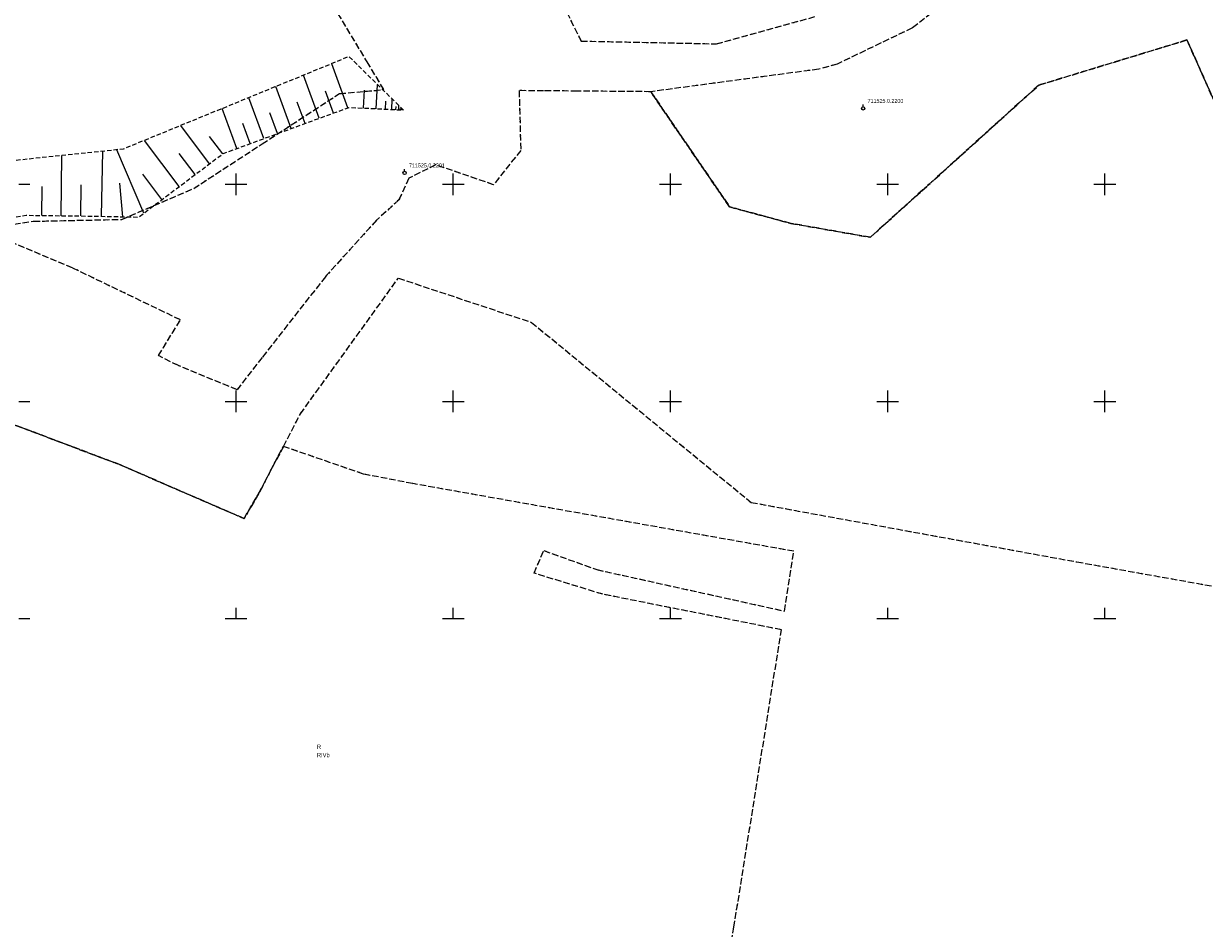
# Model space of a CAD drawing. Header units: metres. Extents: x 7527663 to 7537587, y 5492976 to 5503267.
# Tile 250 of 256: x 7532401 to 7532673, y 5499179 to 5499387. Entities that reach past the tile are written whole.
import ezdxf
from ezdxf.enums import TextEntityAlignment as Align

# ---------------------------------------------------------------- set-up
doc = ezdxf.new("R2010")
doc.units = ezdxf.units.M
for name, pattern in [('1.0_0.5', [1.5, 1, -0.5]), ('egkk-500', [2, 1.5, -0.5]), ('egug-500', [1, 0.5, -0.5])]:
    doc.linetypes.add(name, pattern=pattern)
doc.layers.get('0').update_dxf_attribs({"color": 2, "lineweight": 5})
doc.styles.get("Standard").update_dxf_attribs({"font": 'Working1250', "width": 0.75})

# ---------------------------------------------------------------- blocks, each defined once
blk = doc.blocks.new('131')
at = {"color": 0, "linetype": 'Continuous', "lineweight": 13}
blk.add_line((0, 0.375), (0, 0.875), dxfattribs=at)
blk.add_circle((0, 0), 0.375, dxfattribs=at)
blk = doc.blocks.new('RAMKA500K')
at = {"color": 0}
for p, q in [((50, 97.5), (50, 102.5)), ((100, 97.5), (100, 102.5)), ((150, 97.5), (150, 102.5)), ((200, 97.5), (200, 102.5)), ((250, 97.5), (250, 102.5)), ((0, 100), (2.5, 100)), ((47.5, 100), (52.5, 100)), ((97.5, 100), (102.5, 100)), ((147.5, 100), (152.5, 100)), ((197.5, 100), (202.5, 100)), ((247.5, 100), (252.5, 100)), ((50, 47.5), (50, 52.5)), ((100, 47.5), (100, 52.5)), ((150, 47.5), (150, 52.5)), ((200, 47.5), (200, 52.5)), ((250, 47.5), (250, 52.5)), ((0, 50), (2.5, 50)), ((47.5, 50), (52.5, 50)), ((97.5, 50), (102.5, 50)), ((147.5, 50), (152.5, 50)), ((197.5, 50), (202.5, 50)), ((247.5, 50), (252.5, 50)), ((0, 0), (2.5, 0)), ((47.5, 0), (52.5, 0)), ((50, 0), (50, 2.5)), ((97.5, 0), (102.5, 0)), ((100, 0), (100, 2.5)), ((147.5, 0), (152.5, 0)), ((150, 0), (150, 2.5)), ((197.5, 0), (202.5, 0)), ((200, 0), (200, 2.5)), ((247.5, 0), (252.5, 0)), ((250, 0), (250, 2.5))]:
    blk.add_line(p, q, dxfattribs=at)

msp = doc.modelspace()

# ---------------------------------------------------------------- linework, layer by layer
at = {"layer": '000 Inne (niezydentyfikowane)', "color": 7, "linetype": 'CONTINUOUS', "lineweight": 25, "flags": 128}
for points in [[(7532475.74, 5499367.6), (7532472.02, 5499377.75)], [(7532469.13, 5499365.17), (7532465.49, 5499375.08)], [(7532482.26, 5499367.39), (7532482.54, 5499372.96)], [(7532456.36, 5499360.49), (7532452.9, 5499369.92)], [(7532462.67, 5499362.8), (7532459.12, 5499372.47)], [(7532472.41, 5499366.38), (7532470.57, 5499371.39)], [(7532479.31, 5499367.53), (7532479.52, 5499371.63)], [(7532450.14, 5499358.21), (7532446.77, 5499367.41)], [(7532465.88, 5499363.98), (7532464.08, 5499368.87)], [(7532484.39, 5499367.28), (7532484.48, 5499369.12)], [(7532485.84, 5499367.21), (7532485.96, 5499369.6)], [(7532486.8, 5499367.16), (7532486.84, 5499367.92)], [(7532487.43, 5499367.13), (7532487.48, 5499368.11)], [(7532487.83, 5499367.11), (7532487.85, 5499367.42)], [(7532488.09, 5499367.09), (7532488.11, 5499367.49)], [(7532488.34, 5499367.08), (7532488.35, 5499367.16)], [(7532459.5, 5499361.64), (7532457.74, 5499366.41)], [(7532443.88, 5499354.71), (7532437.26, 5499363.51)], [(7532453.25, 5499359.35), (7532451.54, 5499364.01)], [(7532436.9, 5499349.46), (7532428.9, 5499360.09)], [(7532446.91, 5499356.99), (7532443.9, 5499361)], [(7532409.7, 5499342.75), (7532409.88, 5499356.6)], [(7532419.01, 5499342.61), (7532419.31, 5499357.59)], [(7532428.75, 5499343.32), (7532422.56, 5499357.94)], [(7532440.55, 5499352.2), (7532436.91, 5499357.04)], [(7532432.93, 5499346.48), (7532428.55, 5499352.31)], [(7532405.3, 5499342.8), (7532405.38, 5499349.47)], [(7532414.27, 5499342.69), (7532414.36, 5499349.88)], [(7532423.94, 5499342.51), (7532423.25, 5499350.22)]]:
    msp.add_lwpolyline(points, dxfattribs=at)
at = {"layer": '217-kontur klasyfikacyjny', "color": 7, "linetype": 'egkk-500', "lineweight": 18, "flags": 128}
for points in [[(7532519.03, 5499403.93), (7532529.41, 5499382.96)], [(7532480.41, 5499377.77), (7532469.47, 5499395.97)], [(7532610.08, 5499389.4), (7532605.68, 5499385.98)], [(7532560.61, 5499382.32), (7532583.6, 5499388.68)], [(7532605.68, 5499385.98), (7532588.35, 5499377.65)], [(7532529.41, 5499382.96), (7532560.61, 5499382.32)], [(7532668.9, 5499383.21), (7532634.8, 5499372.81)], [(7532634.8, 5499372.81), (7532668.9, 5499383.21)], [(7532690.12, 5499335.6), (7532668.9, 5499383.21)], [(7532668.9, 5499383.21), (7532690.12, 5499335.6)], [(7532484.02, 5499371.77), (7532480.41, 5499377.77)], [(7532584.13, 5499376.48), (7532545.46, 5499371.3)], [(7532588.35, 5499377.65), (7532584.13, 5499376.48)], [(7532634.8, 5499372.81), (7532596.02, 5499337.78)], [(7532596.02, 5499337.78), (7532634.8, 5499372.81)], [(7532455.98, 5499359.28), (7532473.77, 5499370.86)], [(7532473.77, 5499370.86), (7532484.02, 5499371.77)], [(7532520.78, 5499371.51), (7532515.16, 5499371.55)], [(7532515.16, 5499371.55), (7532515.53, 5499357.79)], [(7532528.53, 5499371.44), (7532520.78, 5499371.51)], [(7532545.46, 5499371.3), (7532528.53, 5499371.44)], [(7532563.62, 5499344.78), (7532545.46, 5499371.3)], [(7532545.46, 5499371.3), (7532563.62, 5499344.78)], [(7532440.24, 5499349.03), (7532455.98, 5499359.28)], [(7532515.53, 5499357.79), (7532509.27, 5499349.87)], [(7532495.93, 5499354.47), (7532489.78, 5499351.36)], [(7532509.27, 5499349.87), (7532495.93, 5499354.47)], [(7532489.78, 5499351.36), (7532487.48, 5499346.41)], [(7532423.7, 5499341.9), (7532440.24, 5499349.03)], [(7532487.48, 5499346.41), (7532482.32, 5499341.7)], [(7532577.68, 5499340.99), (7532563.62, 5499344.78)], [(7532563.62, 5499344.78), (7532577.68, 5499340.99)], [(7532390.93, 5499339.7), (7532403.37, 5499341.48)], [(7532403.37, 5499341.48), (7532423.7, 5499341.9)], [(7532482.32, 5499341.7), (7532470.55, 5499328.71)], [(7532596.02, 5499337.78), (7532577.68, 5499340.99)], [(7532577.68, 5499340.99), (7532596.02, 5499337.78)], [(7532412.33, 5499330.72), (7532390.93, 5499339.7)], [(7532437.18, 5499318.76), (7532412.33, 5499330.72)], [(7532470.55, 5499328.71), (7532456.03, 5499310.13)], [(7532464.79, 5499297.1), (7532487.35, 5499328.37)], [(7532487.35, 5499328.37), (7532518.01, 5499318.19)], [(7532432.12, 5499310.55), (7532437.18, 5499318.76)], [(7532518.01, 5499318.19), (7532568.57, 5499276.74)], [(7532436.7, 5499308.23), (7532432.12, 5499310.55)], [(7532456.03, 5499310.13), (7532450.22, 5499302.69)], [(7532450.22, 5499302.69), (7532436.7, 5499308.23)], [(7532389.58, 5499298.16), (7532423.37, 5499285.37)], [(7532423.37, 5499285.37), (7532389.58, 5499298.16)], [(7532460.88, 5499289.64), (7532464.79, 5499297.1)], [(7532456.07, 5499280.43), (7532460.88, 5499289.64)], [(7532460.88, 5499289.64), (7532456.07, 5499280.43)], [(7532479.32, 5499283.27), (7532460.88, 5499289.64)], [(7532423.37, 5499285.37), (7532451.82, 5499273.03)], [(7532451.82, 5499273.03), (7532423.37, 5499285.37)], [(7532490.65, 5499281.07), (7532479.32, 5499283.27)], [(7532455.15, 5499278.68), (7532456.07, 5499280.43)], [(7532456.07, 5499280.43), (7532455.15, 5499278.68)], [(7532578.42, 5499265.49), (7532490.65, 5499281.07)], [(7532451.82, 5499273.03), (7532455.15, 5499278.68)], [(7532455.15, 5499278.68), (7532451.82, 5499273.03)], [(7532568.57, 5499276.74), (7532643.52, 5499263.06)], [(7532518.59, 5499260.45), (7532520.82, 5499265.66)], [(7532520.82, 5499265.66), (7532533.03, 5499261.27)], [(7532576.22, 5499251.73), (7532578.42, 5499265.49)], [(7532533.03, 5499261.27), (7532576.22, 5499251.73)], [(7532643.52, 5499263.06), (7532680.08, 5499256.53)], [(7532534.44, 5499255.59), (7532518.59, 5499260.45)], [(7532575.54, 5499247.43), (7532534.44, 5499255.59)], [(7532564.6, 5499178.93), (7532575.54, 5499247.43)], [(7532562.66, 5499167.73), (7532564.6, 5499178.93)]]:
    msp.add_lwpolyline(points, dxfattribs=at)
at = {"layer": '218-kontur użytku gruntowego', "color": 7, "linetype": 'egug-500', "lineweight": 18, "flags": 128}
for points in [[(7532519.03, 5499403.93), (7532529.41, 5499382.96)], [(7532480.41, 5499377.77), (7532469.47, 5499395.97)], [(7532610.08, 5499389.4), (7532605.68, 5499385.98)], [(7532560.61, 5499382.32), (7532583.6, 5499388.68)], [(7532605.68, 5499385.98), (7532588.35, 5499377.65)], [(7532529.41, 5499382.96), (7532560.61, 5499382.32)], [(7532668.9, 5499383.21), (7532634.8, 5499372.81)], [(7532634.8, 5499372.81), (7532668.9, 5499383.21)], [(7532690.12, 5499335.6), (7532668.9, 5499383.21)], [(7532668.9, 5499383.21), (7532690.12, 5499335.6)], [(7532484.02, 5499371.77), (7532480.41, 5499377.77)], [(7532584.13, 5499376.48), (7532545.46, 5499371.3)], [(7532588.35, 5499377.65), (7532584.13, 5499376.48)], [(7532634.8, 5499372.81), (7532596.02, 5499337.78)], [(7532596.02, 5499337.78), (7532634.8, 5499372.81)], [(7532455.98, 5499359.28), (7532473.77, 5499370.86)], [(7532473.77, 5499370.86), (7532484.02, 5499371.77)], [(7532520.78, 5499371.51), (7532515.16, 5499371.55)], [(7532515.16, 5499371.55), (7532515.53, 5499357.79)], [(7532528.53, 5499371.44), (7532520.78, 5499371.51)], [(7532545.46, 5499371.3), (7532528.53, 5499371.44)], [(7532563.62, 5499344.78), (7532545.46, 5499371.3)], [(7532545.46, 5499371.3), (7532563.62, 5499344.78)], [(7532440.24, 5499349.03), (7532455.98, 5499359.28)], [(7532515.53, 5499357.79), (7532509.27, 5499349.87)], [(7532495.93, 5499354.47), (7532489.78, 5499351.36)], [(7532509.27, 5499349.87), (7532495.93, 5499354.47)], [(7532489.78, 5499351.36), (7532487.48, 5499346.41)], [(7532423.7, 5499341.9), (7532440.24, 5499349.03)], [(7532487.48, 5499346.41), (7532482.32, 5499341.7)], [(7532577.68, 5499340.99), (7532563.62, 5499344.78)], [(7532563.62, 5499344.78), (7532577.68, 5499340.99)], [(7532390.93, 5499339.7), (7532403.37, 5499341.48)], [(7532403.37, 5499341.48), (7532423.7, 5499341.9)], [(7532482.32, 5499341.7), (7532470.55, 5499328.71)], [(7532596.02, 5499337.78), (7532577.68, 5499340.99)], [(7532577.68, 5499340.99), (7532596.02, 5499337.78)], [(7532412.33, 5499330.72), (7532390.93, 5499339.7)], [(7532437.18, 5499318.76), (7532412.33, 5499330.72)], [(7532470.55, 5499328.71), (7532456.03, 5499310.13)], [(7532464.79, 5499297.1), (7532487.35, 5499328.37)], [(7532487.35, 5499328.37), (7532518.01, 5499318.19)], [(7532432.12, 5499310.55), (7532437.18, 5499318.76)], [(7532518.01, 5499318.19), (7532568.57, 5499276.74)], [(7532436.7, 5499308.23), (7532432.12, 5499310.55)], [(7532456.03, 5499310.13), (7532450.22, 5499302.69)], [(7532450.22, 5499302.69), (7532436.7, 5499308.23)], [(7532389.58, 5499298.16), (7532423.37, 5499285.37)], [(7532423.37, 5499285.37), (7532389.58, 5499298.16)], [(7532460.88, 5499289.64), (7532464.79, 5499297.1)], [(7532456.07, 5499280.43), (7532460.88, 5499289.64)], [(7532460.88, 5499289.64), (7532456.07, 5499280.43)], [(7532479.32, 5499283.27), (7532460.88, 5499289.64)], [(7532423.37, 5499285.37), (7532451.82, 5499273.03)], [(7532451.82, 5499273.03), (7532423.37, 5499285.37)], [(7532490.65, 5499281.07), (7532479.32, 5499283.27)], [(7532455.15, 5499278.68), (7532456.07, 5499280.43)], [(7532456.07, 5499280.43), (7532455.15, 5499278.68)], [(7532578.42, 5499265.49), (7532490.65, 5499281.07)], [(7532451.82, 5499273.03), (7532455.15, 5499278.68)], [(7532455.15, 5499278.68), (7532451.82, 5499273.03)], [(7532568.57, 5499276.74), (7532643.52, 5499263.06)], [(7532518.59, 5499260.45), (7532520.82, 5499265.66)], [(7532520.82, 5499265.66), (7532533.03, 5499261.27)], [(7532576.22, 5499251.73), (7532578.42, 5499265.49)], [(7532533.03, 5499261.27), (7532576.22, 5499251.73)], [(7532643.52, 5499263.06), (7532680.08, 5499256.53)], [(7532534.44, 5499255.59), (7532518.59, 5499260.45)], [(7532575.54, 5499247.43), (7532534.44, 5499255.59)], [(7532564.6, 5499178.93), (7532575.54, 5499247.43)], [(7532562.66, 5499167.73), (7532564.6, 5499178.93)]]:
    msp.add_lwpolyline(points, dxfattribs=at)
at = {"layer": 'skarpa nieumocniona', "color": 7, "linetype": '1.0_0.5', "lineweight": 18, "flags": 128}
msp.add_lwpolyline([(7532232.98, 5499373.99), (7532239.76, 5499374.8), (7532257.29, 5499368.95), (7532267.45, 5499361.23), (7532272.67, 5499349.53), (7532280.18, 5499338.68), (7532307.11, 5499337.43), (7532314.42, 5499336.38), (7532324.02, 5499332.21), (7532353.88, 5499342.23), (7532375.59, 5499341.39), (7532389.58, 5499340.97), (7532401.69, 5499342.85), (7532417.13, 5499342.65), (7532427.57, 5499342.44), (7532446.99, 5499357.05), (7532476.01, 5499367.7), (7532488.53, 5499367.07), (7532476.01, 5499379.39), (7532424.02, 5499358.09), (7532388.53, 5499354.34), (7532355.49, 5499354.09), (7532351.34, 5499353.93), (7532316.51, 5499348.49), (7532238.56, 5499381.26), (7532229.97, 5499378.22), (7532231.45, 5499376.82)], close=True, dxfattribs=at)
msp.add_lwpolyline([(7532232.98, 5499373.99), (7532239.76, 5499374.8), (7532257.29, 5499368.95), (7532267.45, 5499361.23), (7532272.67, 5499349.53), (7532280.18, 5499338.68), (7532307.11, 5499337.43), (7532314.42, 5499336.38), (7532324.02, 5499332.21), (7532353.88, 5499342.23), (7532375.59, 5499341.39), (7532389.58, 5499340.97), (7532401.69, 5499342.85), (7532417.13, 5499342.65), (7532427.57, 5499342.44), (7532446.99, 5499357.05), (7532476.01, 5499367.7), (7532488.53, 5499367.07), (7532476.01, 5499379.39), (7532424.02, 5499358.09), (7532388.53, 5499354.34), (7532355.49, 5499354.09), (7532351.34, 5499353.93), (7532316.51, 5499348.49), (7532238.56, 5499381.26), (7532229.97, 5499378.22), (7532231.45, 5499376.82)], close=True, dxfattribs=at)

# ---------------------------------------------------------------- block references
at = {"layer": '131-Punkt osnowy pomiarowej', "color": 7, "linetype": 'CONTINUOUS', "lineweight": 18}
for p in [(7532594.36, 5499367.45), (7532488.79, 5499352.61)]:
    msp.add_blockref('131', p, dxfattribs=at)
at = {"layer": 'Wstawianie ramki sekcyjnej z opisem', "color": 7, "linetype": 'CONTINUOUS', "lineweight": 13}
msp.add_blockref('RAMKA500K', (7532400, 5499250), dxfattribs=at)

# ---------------------------------------------------------------- texts
at = {"layer": '131-Punkt osnowy pomiarowej-Atr103', "color": 7, "width": 0.9}
for s, p in [('711525.0.2200', (7532595.36, 5499368.45)), ('711525.0.2201', (7532489.79, 5499353.61))]:
    msp.add_text(s, height=0.9, dxfattribs=at).set_placement(p, align=Align.BOTTOM_LEFT)
at = {"layer": '209-oznaczenie konturu klasyfikacyjnego', "color": 7, "linetype": 'CONTINUOUS', "lineweight": 18, "width": 0.79}
msp.add_text('RIVb', height=1, dxfattribs=at).set_placement((7532468.6, 5499219.08), align=Align.TOP_LEFT)
at = {"layer": '210-oznaczenie konturu użytku gruntowego', "color": 7, "linetype": 'CONTINUOUS', "lineweight": 18, "width": 0.79}
msp.add_text('R', height=1, dxfattribs=at).set_placement((7532468.6, 5499219.98))

doc.saveas('drawing.dxf')
